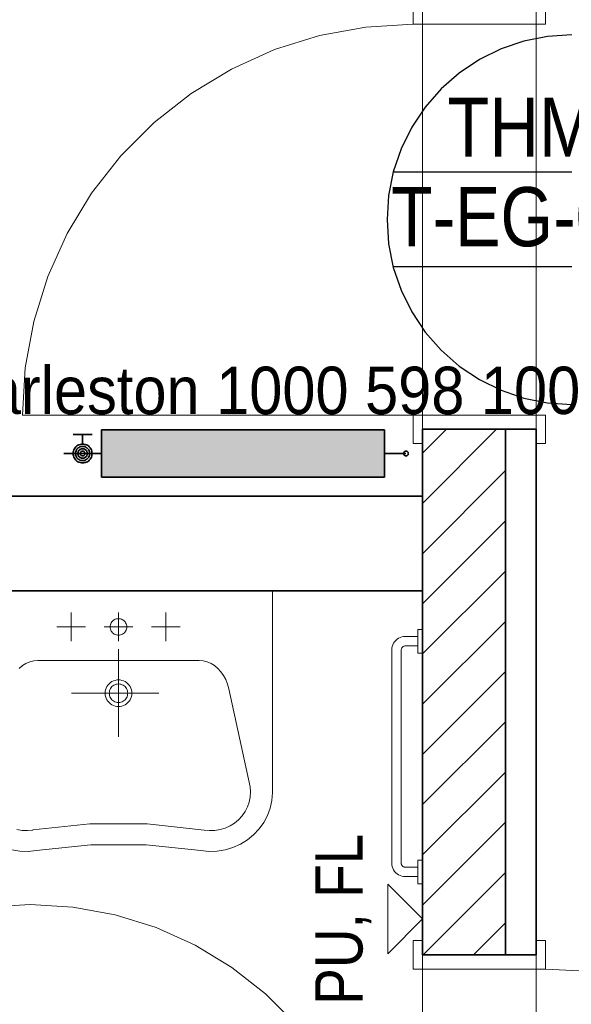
# Model space of a CAD drawing. Extents: x -297 to 573, y -46 to 548.
# Tile 10 of 188: x 17 to 40, y 128 to 170. Entities that reach past the tile are written whole.
import ezdxf
from ezdxf.lldxf.tags import DXFTag

# ---------------------------------------------------------------- set-up
doc = ezdxf.new("R2010")
doc.units = 0
doc.layers.get('0').update_dxf_attribs({"lineweight": 35})
for name, color, linetype, lineweight in [('5_EG-BESTAND', 7, 'Continuous', 25), ('5_EG-HLSE', 7, 'Continuous', 25), ('5_EG-NEU', 7, 'Continuous', 25), ('5_EG-SCHRAFF-FILL', 7, 'Continuous', 25), ('5_EG-TÜRSTEMPEL', 7, 'Continuous', 25), ('5_EG-WANDFLÄCHENMATERIAL', 7, 'Continuous', 25), ('H_Heizkoerpertext', 7, 'Continuous', 35)]:
    doc.layers.add(name, color=color, linetype=linetype, lineweight=lineweight)
for name, color, linetype, lineweight, true_color in [('H_Heizkoerper', 1, 'Continuous', 35, 0xff0000), ('H_Heizkoerperflaeche', 7, 'Continuous', 35, 0xc0c0c0), ('H_Ruecklauf', 5, 'Continuous', 35, 0x0000ff), ('H_Vorlauf', 1, 'Continuous', 35, 0xff0000)]:
    doc.layers.add(name, color=color, linetype=linetype, lineweight=lineweight, true_color=true_color)
doc.styles.get("Standard").update_dxf_attribs({"font": 'arial.ttf'})
tags = doc.linetypes.add('ALL_S14', pattern=[0.002, 0.001, -0.001]).pattern_tags.tags
tags[6:7] = [DXFTag(74, 4), DXFTag(75, 0), DXFTag(340, '0'), DXFTag(46, 1.0), DXFTag(50, 0.0), DXFTag(44, 0.0), DXFTag(45, 0.0)]
tags[4:5] = [DXFTag(74, 4), DXFTag(75, 0), DXFTag(340, '0'), DXFTag(46, 1.0), DXFTag(50, 0.0), DXFTag(44, 0.0), DXFTag(45, 0.0)]
tags = doc.linetypes.add('PUNKT2_S9', pattern=[0.0005, 0, -0.0005]).pattern_tags.tags
tags[6:7] = [DXFTag(74, 4), DXFTag(75, 0), DXFTag(340, '0'), DXFTag(46, 1.0), DXFTag(50, 0.0), DXFTag(44, 0.0), DXFTag(45, 0.0)]
tags[4:5] = [DXFTag(74, 4), DXFTag(75, 0), DXFTag(340, '0'), DXFTag(46, 1.0), DXFTag(50, 0.0), DXFTag(44, 0.0), DXFTag(45, 0.0)]

# ---------------------------------------------------------------- blocks, each defined once
blk = doc.blocks.new('Referenz-A07ALD4Q1N', base_point=(-101.907, -12.836))
at = {"layer": '5_EG-BESTAND', "color": 0, "linetype": 'ALL_S14', "lineweight": 13, "ltscale": 0.13}
for p, q in [((34.102, 234.018), (34.102, 38.397)), ((38.902, 234.018), (38.902, 38.336))]:
    blk.add_line(p, q, dxfattribs=at)
at = {"layer": '5_EG-HLSE', "color": 0, "lineweight": 13}
for p, q in [((20.541, 152.713), (32.502, 152.713)), ((20.541, 150.713), (20.541, 152.713)), ((32.502, 152.713), (32.502, 150.713)), ((20.541, 150.713), (32.502, 150.713)), ((14.758, 145.913), (27.757, 145.913)), ((27.757, 145.913), (27.757, 137.4)), ((19.257, 145.001), (19.257, 143.783)), ((21.082, 144.695), (21.044, 144.67)), ((21.082, 144.695), (21.044, 144.67)), ((21.082, 144.695), (21.044, 144.67)), ((21.123, 144.715), (21.082, 144.695)), ((21.123, 144.715), (21.082, 144.695)), ((21.123, 144.715), (21.082, 144.695)), ((21.167, 144.73), (21.123, 144.715)), ((21.167, 144.73), (21.123, 144.715)), ((21.167, 144.73), (21.123, 144.715)), ((21.212, 144.739), (21.167, 144.73)), ((21.212, 144.739), (21.167, 144.73)), ((21.212, 144.739), (21.167, 144.73)), ((21.257, 144.742), (21.212, 144.739)), ((21.257, 144.742), (21.212, 144.739)), ((21.257, 144.742), (21.212, 144.739)), ((21.257, 145.001), (21.257, 143.783)), ((21.303, 144.739), (21.257, 144.742)), ((21.303, 144.739), (21.257, 144.742)), ((21.303, 144.739), (21.257, 144.742)), ((21.348, 144.73), (21.303, 144.739)), ((21.348, 144.73), (21.303, 144.739)), ((21.348, 144.73), (21.303, 144.739)), ((21.391, 144.715), (21.348, 144.73)), ((21.391, 144.715), (21.348, 144.73)), ((21.391, 144.715), (21.348, 144.73)), ((21.432, 144.695), (21.391, 144.715)), ((21.432, 144.695), (21.391, 144.715)), ((21.432, 144.695), (21.391, 144.715)), ((21.47, 144.67), (21.432, 144.695)), ((21.47, 144.67), (21.432, 144.695)), ((21.47, 144.67), (21.432, 144.695)), ((23.257, 145.001), (23.257, 143.783)), ((18.648, 144.392), (19.866, 144.392)), ((21.866, 144.392), (20.648, 144.392)), ((20.91, 144.438), (20.907, 144.392)), ((20.91, 144.438), (20.907, 144.392)), ((20.91, 144.438), (20.907, 144.392)), ((20.907, 144.392), (20.91, 144.346)), ((20.907, 144.392), (20.91, 144.346)), ((20.907, 144.392), (20.91, 144.346)), ((20.919, 144.483), (20.91, 144.438)), ((20.919, 144.483), (20.91, 144.438)), ((20.919, 144.483), (20.91, 144.438)), ((20.91, 144.346), (20.919, 144.302)), ((20.91, 144.346), (20.919, 144.302)), ((20.91, 144.346), (20.919, 144.302)), ((20.934, 144.526), (20.919, 144.483)), ((20.934, 144.526), (20.919, 144.483)), ((20.934, 144.526), (20.919, 144.483)), ((20.919, 144.302), (20.934, 144.258)), ((20.919, 144.302), (20.934, 144.258)), ((20.919, 144.302), (20.934, 144.258)), ((20.954, 144.567), (20.934, 144.526)), ((20.954, 144.567), (20.934, 144.526)), ((20.954, 144.567), (20.934, 144.526)), ((20.98, 144.605), (20.954, 144.567)), ((20.98, 144.605), (20.954, 144.567)), ((20.98, 144.605), (20.954, 144.567)), ((21.01, 144.64), (20.98, 144.605)), ((21.01, 144.64), (20.98, 144.605)), ((21.01, 144.64), (20.98, 144.605)), ((21.044, 144.67), (21.01, 144.64)), ((21.044, 144.67), (21.01, 144.64)), ((21.044, 144.67), (21.01, 144.64)), ((21.505, 144.64), (21.47, 144.67)), ((21.505, 144.64), (21.47, 144.67)), ((21.505, 144.64), (21.47, 144.67)), ((21.535, 144.605), (21.505, 144.64)), ((21.535, 144.605), (21.505, 144.64)), ((21.535, 144.605), (21.505, 144.64)), ((21.56, 144.567), (21.535, 144.605)), ((21.56, 144.567), (21.535, 144.605)), ((21.56, 144.567), (21.535, 144.605)), ((21.581, 144.526), (21.56, 144.567)), ((21.581, 144.526), (21.56, 144.567)), ((21.581, 144.526), (21.56, 144.567)), ((21.595, 144.483), (21.581, 144.526)), ((21.595, 144.483), (21.581, 144.526)), ((21.595, 144.483), (21.581, 144.526)), ((21.581, 144.258), (21.595, 144.302)), ((21.581, 144.258), (21.595, 144.302)), ((21.581, 144.258), (21.595, 144.302)), ((21.604, 144.438), (21.595, 144.483)), ((21.604, 144.438), (21.595, 144.483)), ((21.604, 144.438), (21.595, 144.483)), ((21.595, 144.302), (21.604, 144.346)), ((21.595, 144.302), (21.604, 144.346)), ((21.595, 144.302), (21.604, 144.346)), ((21.607, 144.392), (21.604, 144.438)), ((21.607, 144.392), (21.604, 144.438)), ((21.607, 144.392), (21.604, 144.438)), ((21.604, 144.346), (21.607, 144.392)), ((21.604, 144.346), (21.607, 144.392)), ((21.604, 144.346), (21.607, 144.392)), ((23.866, 144.392), (22.648, 144.392)), ((33.902, 144.287), (33.902, 143.287)), ((34.101, 144.287), (33.902, 144.287)), ((34.101, 144.287), (34.101, 143.287)), ((20.934, 144.258), (20.954, 144.217)), ((20.934, 144.258), (20.954, 144.217)), ((20.934, 144.258), (20.954, 144.217)), ((20.954, 144.217), (20.98, 144.179)), ((20.954, 144.217), (20.98, 144.179)), ((20.954, 144.217), (20.98, 144.179)), ((20.98, 144.179), (21.01, 144.145)), ((20.98, 144.179), (21.01, 144.145)), ((20.98, 144.179), (21.01, 144.145)), ((21.01, 144.145), (21.044, 144.114)), ((21.01, 144.145), (21.044, 144.114)), ((21.01, 144.145), (21.044, 144.114)), ((21.044, 144.114), (21.082, 144.089)), ((21.044, 144.114), (21.082, 144.089)), ((21.044, 144.114), (21.082, 144.089)), ((21.082, 144.089), (21.123, 144.069)), ((21.082, 144.089), (21.123, 144.069)), ((21.082, 144.089), (21.123, 144.069)), ((21.123, 144.069), (21.167, 144.054)), ((21.123, 144.069), (21.167, 144.054)), ((21.123, 144.069), (21.167, 144.054)), ((21.167, 144.054), (21.212, 144.045)), ((21.167, 144.054), (21.212, 144.045)), ((21.167, 144.054), (21.212, 144.045)), ((21.212, 144.045), (21.257, 144.042)), ((21.212, 144.045), (21.257, 144.042)), ((21.212, 144.045), (21.257, 144.042)), ((21.257, 144.042), (21.303, 144.045)), ((21.257, 144.042), (21.303, 144.045)), ((21.257, 144.042), (21.303, 144.045)), ((21.303, 144.045), (21.348, 144.054)), ((21.303, 144.045), (21.348, 144.054)), ((21.303, 144.045), (21.348, 144.054)), ((21.348, 144.054), (21.391, 144.069)), ((21.348, 144.054), (21.391, 144.069)), ((21.348, 144.054), (21.391, 144.069)), ((21.391, 144.069), (21.432, 144.089)), ((21.391, 144.069), (21.432, 144.089)), ((21.391, 144.069), (21.432, 144.089)), ((21.432, 144.089), (21.47, 144.114)), ((21.432, 144.089), (21.47, 144.114)), ((21.432, 144.089), (21.47, 144.114)), ((21.47, 144.114), (21.505, 144.145)), ((21.47, 144.114), (21.505, 144.145)), ((21.47, 144.114), (21.505, 144.145)), ((21.505, 144.145), (21.535, 144.179)), ((21.505, 144.145), (21.535, 144.179)), ((21.505, 144.145), (21.535, 144.179)), ((21.535, 144.179), (21.56, 144.217)), ((21.535, 144.179), (21.56, 144.217)), ((21.535, 144.179), (21.56, 144.217)), ((21.56, 144.217), (21.581, 144.258)), ((21.56, 144.217), (21.581, 144.258)), ((21.56, 144.217), (21.581, 144.258)), ((33.024, 143.869), (32.967, 143.82)), ((33.086, 143.911), (33.024, 143.869)), ((33.153, 143.944), (33.086, 143.911)), ((33.223, 143.968), (33.153, 143.944)), ((33.297, 143.982), (33.223, 143.968)), ((33.371, 143.987), (33.297, 143.982)), ((33.371, 143.987), (33.902, 143.987)), ((21.257, 139.754), (21.257, 143.458)), ((32.805, 143.491), (32.8, 143.416)), ((32.82, 143.564), (32.805, 143.491)), ((32.844, 143.635), (32.82, 143.564)), ((32.877, 143.702), (32.844, 143.635)), ((32.918, 143.764), (32.877, 143.702)), ((32.967, 143.82), (32.918, 143.764)), ((33.203, 143.44), (33.201, 143.418)), ((33.207, 143.462), (33.203, 143.44)), ((33.215, 143.483), (33.207, 143.462)), ((33.224, 143.503), (33.215, 143.483)), ((33.237, 143.521), (33.224, 143.503)), ((33.252, 143.538), (33.237, 143.521)), ((33.268, 143.552), (33.252, 143.538)), ((33.287, 143.565), (33.268, 143.552)), ((33.307, 143.575), (33.287, 143.565)), ((33.328, 143.582), (33.307, 143.575)), ((33.35, 143.586), (33.328, 143.582)), ((33.372, 143.587), (33.35, 143.586)), ((33.37, 143.587), (33.902, 143.587)), ((32.8, 143.416), (32.8, 134.418)), ((33.201, 143.416), (33.201, 134.417)), ((33.902, 143.287), (34.101, 143.287)), ((17.196, 142.759), (17.055, 142.641)), ((17.348, 142.853), (17.196, 142.759)), ((17.509, 142.921), (17.348, 142.853)), ((17.675, 142.962), (17.509, 142.921)), ((17.844, 142.976), (17.675, 142.962)), ((24.671, 142.976), (17.844, 142.976)), ((24.84, 142.962), (24.671, 142.976)), ((25.006, 142.921), (24.84, 142.962)), ((25.166, 142.853), (25.006, 142.921)), ((25.318, 142.759), (25.166, 142.853)), ((25.459, 142.641), (25.318, 142.759)), ((25.587, 142.501), (25.459, 142.641)), ((25.699, 142.342), (25.587, 142.501)), ((25.793, 142.166), (25.699, 142.342)), ((20.738, 141.808), (20.714, 141.739)), ((20.77, 141.874), (20.738, 141.808)), ((20.811, 141.935), (20.77, 141.874)), ((20.86, 141.991), (20.811, 141.935)), ((20.915, 142.039), (20.86, 141.991)), ((20.92, 141.788), (20.897, 141.742)), ((20.976, 142.08), (20.915, 142.039)), ((20.948, 141.83), (20.92, 141.788)), ((20.982, 141.869), (20.948, 141.83)), ((21.042, 142.113), (20.976, 142.08)), ((21.02, 141.902), (20.982, 141.869)), ((21.062, 141.931), (21.02, 141.902)), ((21.112, 142.136), (21.042, 142.113)), ((21.108, 141.953), (21.062, 141.931)), ((21.156, 141.97), (21.108, 141.953)), ((21.184, 142.151), (21.112, 142.136)), ((21.206, 141.98), (21.156, 141.97)), ((21.257, 142.155), (21.184, 142.151)), ((21.257, 141.983), (21.206, 141.98)), ((21.331, 142.151), (21.257, 142.155)), ((21.308, 141.98), (21.257, 141.983)), ((21.358, 141.97), (21.308, 141.98)), ((21.403, 142.136), (21.331, 142.151)), ((21.407, 141.953), (21.358, 141.97)), ((21.473, 142.113), (21.403, 142.136)), ((21.452, 141.931), (21.407, 141.953)), ((21.495, 141.902), (21.452, 141.931)), ((21.539, 142.08), (21.473, 142.113)), ((21.533, 141.869), (21.495, 141.902)), ((21.567, 141.83), (21.533, 141.869)), ((21.6, 142.039), (21.539, 142.08)), ((21.595, 141.788), (21.567, 141.83)), ((21.618, 141.742), (21.595, 141.788)), ((21.655, 141.991), (21.6, 142.039)), ((21.704, 141.935), (21.655, 141.991)), ((21.745, 141.874), (21.704, 141.935)), ((21.777, 141.808), (21.745, 141.874)), ((21.801, 141.739), (21.777, 141.808)), ((25.868, 141.976), (25.793, 142.166)), ((25.923, 141.775), (25.868, 141.976)), ((26.82, 137.637), (25.923, 141.775)), ((19.272, 141.593), (22.968, 141.593)), ((20.7, 141.666), (20.695, 141.593)), ((20.695, 141.593), (20.7, 141.519)), ((20.714, 141.739), (20.7, 141.666)), ((20.7, 141.519), (20.714, 141.447)), ((20.714, 141.447), (20.738, 141.378)), ((20.738, 141.378), (20.77, 141.312)), ((20.871, 141.644), (20.867, 141.593)), ((20.867, 141.593), (20.871, 141.542)), ((20.881, 141.694), (20.871, 141.644)), ((20.871, 141.542), (20.881, 141.492)), ((20.897, 141.742), (20.881, 141.694)), ((20.881, 141.492), (20.897, 141.444)), ((20.897, 141.444), (20.92, 141.398)), ((20.92, 141.398), (20.948, 141.356)), ((20.948, 141.356), (20.982, 141.317)), ((21.533, 141.317), (21.567, 141.356)), ((21.567, 141.356), (21.595, 141.398)), ((21.595, 141.398), (21.618, 141.444)), ((21.634, 141.694), (21.618, 141.742)), ((21.618, 141.444), (21.634, 141.492)), ((21.644, 141.644), (21.634, 141.694)), ((21.634, 141.492), (21.644, 141.542)), ((21.647, 141.593), (21.644, 141.644)), ((21.644, 141.542), (21.647, 141.593)), ((21.745, 141.312), (21.777, 141.378)), ((21.777, 141.378), (21.801, 141.447)), ((21.815, 141.666), (21.801, 141.739)), ((21.801, 141.447), (21.815, 141.519)), ((21.82, 141.593), (21.815, 141.666)), ((21.815, 141.519), (21.82, 141.593)), ((20.77, 141.312), (20.811, 141.25)), ((20.811, 141.25), (20.86, 141.195)), ((20.86, 141.195), (20.915, 141.147)), ((20.915, 141.147), (20.976, 141.106)), ((20.976, 141.106), (21.042, 141.073)), ((20.982, 141.317), (21.02, 141.284)), ((21.02, 141.284), (21.062, 141.255)), ((21.042, 141.073), (21.112, 141.05)), ((21.062, 141.255), (21.108, 141.233)), ((21.108, 141.233), (21.156, 141.216)), ((21.112, 141.05), (21.184, 141.035)), ((21.156, 141.216), (21.206, 141.206)), ((21.184, 141.035), (21.257, 141.03)), ((21.206, 141.206), (21.257, 141.203)), ((21.257, 141.203), (21.308, 141.206)), ((21.257, 141.03), (21.331, 141.035)), ((21.308, 141.206), (21.358, 141.216)), ((21.331, 141.035), (21.403, 141.05)), ((21.358, 141.216), (21.407, 141.233)), ((21.403, 141.05), (21.473, 141.073)), ((21.407, 141.233), (21.452, 141.255)), ((21.452, 141.255), (21.495, 141.284)), ((21.473, 141.073), (21.539, 141.106)), ((21.495, 141.284), (21.533, 141.317)), ((21.539, 141.106), (21.6, 141.147)), ((21.6, 141.147), (21.655, 141.195)), ((21.655, 141.195), (21.704, 141.25)), ((21.704, 141.25), (21.745, 141.312)), ((26.838, 137.425), (26.819, 137.641)), ((26.784, 136.994), (26.826, 137.208)), ((26.826, 137.208), (26.838, 137.425)), ((27.734, 137.069), (27.757, 137.4)), ((26.612, 136.593), (26.712, 136.788)), ((26.712, 136.788), (26.784, 136.994)), ((27.665, 136.743), (27.734, 137.069)), ((26.334, 136.251), (26.485, 136.413)), ((26.485, 136.413), (26.612, 136.593)), ((27.395, 136.133), (27.551, 136.43)), ((27.551, 136.43), (27.665, 136.743)), ((20.049, 136.082), (17.645, 135.817)), ((22.468, 136.082), (20.049, 136.082)), ((24.871, 135.816), (22.468, 136.082)), ((25.764, 135.901), (25.97, 135.992)), ((25.97, 135.992), (26.161, 136.11)), ((26.161, 136.11), (26.334, 136.251)), ((27.199, 135.86), (27.395, 136.133)), ((16.967, 135.836), (17.191, 135.8)), ((17.191, 135.8), (17.418, 135.794)), ((17.418, 135.794), (17.644, 135.816)), ((17.644, 135.816), (17.646, 135.817)), ((24.871, 135.816), (25.097, 135.794)), ((25.097, 135.794), (25.324, 135.8)), ((25.324, 135.8), (25.547, 135.836)), ((25.547, 135.836), (25.764, 135.901)), ((26.702, 135.399), (26.966, 135.613)), ((26.966, 135.613), (27.199, 135.86)), ((20.096, 135.193), (17.786, 134.948)), ((22.42, 135.193), (20.096, 135.193)), ((24.73, 134.947), (22.42, 135.193)), ((26.095, 135.08), (26.409, 135.22)), ((26.409, 135.22), (26.702, 135.399)), ((16.751, 134.982), (17.093, 134.926)), ((17.093, 134.926), (17.439, 134.915)), ((17.439, 134.915), (17.784, 134.947)), ((17.784, 134.947), (17.786, 134.948)), ((24.73, 134.947), (25.075, 134.915)), ((25.075, 134.915), (25.422, 134.926)), ((25.422, 134.926), (25.764, 134.982)), ((25.764, 134.982), (26.095, 135.08)), ((32.8, 134.418), (32.805, 134.344)), ((32.805, 134.344), (32.82, 134.27)), ((33.201, 134.417), (33.203, 134.395)), ((33.203, 134.395), (33.207, 134.373)), ((33.207, 134.373), (33.215, 134.352)), ((33.215, 134.352), (33.224, 134.332)), ((33.224, 134.332), (33.237, 134.313)), ((33.237, 134.313), (33.252, 134.296)), ((33.252, 134.296), (33.268, 134.282)), ((33.902, 134.547), (34.101, 134.547)), ((33.902, 133.547), (33.902, 134.547)), ((34.101, 134.547), (34.101, 133.547)), ((32.82, 134.27), (32.844, 134.2)), ((32.844, 134.2), (32.877, 134.133)), ((32.877, 134.133), (32.918, 134.071)), ((32.918, 134.071), (32.967, 134.014)), ((32.967, 134.014), (33.024, 133.965)), ((33.024, 133.965), (33.086, 133.924)), ((33.086, 133.924), (33.153, 133.891)), ((33.153, 133.891), (33.223, 133.867)), ((33.268, 134.282), (33.287, 134.27)), ((33.287, 134.27), (33.307, 134.26)), ((33.307, 134.26), (33.328, 134.253)), ((33.328, 134.253), (33.35, 134.248)), ((33.35, 134.248), (33.372, 134.247)), ((33.37, 134.247), (33.902, 134.247)), ((33.223, 133.867), (33.297, 133.852)), ((33.297, 133.852), (33.371, 133.847)), ((33.371, 133.847), (33.902, 133.847)), ((34.101, 133.547), (33.902, 133.547))]:
    blk.add_line(p, q, dxfattribs=at)
at = {"layer": '5_EG-HLSE', "color": 0, "linetype": 'ALL_S14', "lineweight": 13, "ltscale": 0.13}
for p, q in [((17.526, 132.673), (15.718, 132.563)), ((19.334, 132.563), (17.526, 132.673)), ((21.116, 132.237), (19.334, 132.563)), ((22.845, 131.698), (21.116, 132.237)), ((24.497, 130.955), (22.845, 131.698)), ((26.047, 130.017), (24.497, 130.955)), ((27.473, 128.9), (26.047, 130.017)), ((28.754, 127.62), (27.473, 128.9))]:
    blk.add_line(p, q, dxfattribs=at)
at = {"layer": '5_EG-NEU', "color": 0, "lineweight": 13}
for p, q in [((33.702, 171.039), (33.702, 169.839)), ((39.302, 169.839), (39.302, 171.039)), ((31.713, 169.719), (29.753, 169.36)), ((33.702, 169.839), (31.713, 169.719)), ((33.702, 169.839), (39.302, 169.839)), ((29.753, 169.36), (27.851, 168.767)), ((27.851, 168.767), (26.034, 167.949)), ((26.034, 167.949), (24.328, 166.919)), ((24.328, 166.919), (22.76, 165.69)), ((22.76, 165.69), (21.351, 164.281)), ((21.351, 164.281), (20.122, 162.713)), ((20.122, 162.713), (19.092, 161.007)), ((19.092, 161.007), (18.274, 159.19)), ((18.274, 159.19), (17.681, 157.288)), ((17.681, 157.288), (17.322, 155.328)), ((17.322, 155.328), (17.202, 153.339)), ((33.702, 153.339), (17.201, 153.339)), ((33.702, 152.139), (33.702, 153.339)), ((33.702, 153.339), (39.302, 153.339)), ((39.302, 153.339), (39.302, 152.139)), ((38.902, 152.739), (34.101, 152.739)), ((34.101, 152.739), (34.101, 152.139)), ((38.902, 152.139), (38.902, 152.739)), ((34.101, 152.139), (33.702, 152.139)), ((39.302, 152.139), (38.902, 152.139)), ((33.702, 131.147), (33.702, 129.947)), ((34.101, 131.147), (33.702, 131.147)), ((34.101, 130.547), (34.101, 131.147)), ((39.302, 131.147), (38.902, 131.147)), ((38.902, 131.147), (38.902, 130.547)), ((39.302, 129.947), (39.302, 131.147)), ((38.902, 130.547), (34.101, 130.547)), ((33.702, 129.947), (39.302, 129.947)), ((41.429, 129.828), (39.302, 129.947))]:
    blk.add_line(p, q, dxfattribs=at)
at = {"layer": '5_EG-NEU', "color": 0, "linetype": 'PUNKT2_S9', "lineweight": 13, "ltscale": 0.13}
for p, q in [((34.101, 169.839), (34.101, 153.339)), ((38.902, 169.839), (38.902, 153.339)), ((34.101, 129.947), (34.101, 110.947)), ((38.902, 129.947), (38.902, 110.947))]:
    blk.add_line(p, q, dxfattribs=at)
at = {"layer": '5_EG-NEU', "color": 0, "lineweight": 35}
for p, q in [((38.902, 152.739), (34.101, 152.739)), ((34.101, 152.739), (34.101, 145.913)), ((37.602, 152.739), (37.602, 130.547)), ((38.902, 130.547), (38.902, 152.739)), ((6.475, 149.913), (34.101, 149.913)), ((-13.725, 145.913), (34.101, 145.913)), ((34.101, 145.913), (34.101, 130.547)), ((34.101, 130.547), (38.902, 130.547))]:
    blk.add_line(p, q, dxfattribs=at)
at = {"layer": '5_EG-SCHRAFF-FILL', "color": 0, "lineweight": 13}
for p, q in [((34.11, 149.62), (37.229, 152.739)), ((34.111, 151.743), (35.108, 152.739)), ((34.109, 147.498), (37.602, 150.99)), ((34.108, 145.376), (37.602, 148.869)), ((34.107, 143.253), (37.602, 146.748)), ((34.106, 141.131), (37.602, 144.626)), ((34.105, 139.009), (37.602, 142.505)), ((34.104, 136.887), (37.602, 140.384)), ((34.103, 134.764), (37.602, 138.262)), ((34.103, 132.642), (37.602, 136.141)), ((34.129, 130.547), (37.602, 134.02)), ((36.25, 130.547), (37.602, 131.898))]:
    blk.add_line(p, q, dxfattribs=at)
at = {"layer": '5_EG-TÜRSTEMPEL', "color": 0, "lineweight": -2}
for p, q in [((39.383, 169.323), (38.383, 169.124)), ((40.402, 169.389), (39.383, 169.323)), ((37.417, 168.796), (36.502, 168.344)), ((38.383, 169.124), (37.417, 168.796)), ((36.502, 168.344), (35.653, 167.778)), ((35.653, 167.778), (34.886, 167.105)), ((34.886, 167.105), (34.213, 166.338)), ((34.213, 166.338), (33.647, 165.489)), ((33.647, 165.489), (33.195, 164.574)), ((33.195, 164.574), (32.867, 163.608)), ((32.867, 163.608), (32.668, 162.608)), ((40.402, 163.589), (32.862, 163.589)), ((32.668, 162.608), (32.602, 161.589)), ((32.602, 161.589), (32.668, 160.571)), ((32.668, 160.571), (32.867, 159.571)), ((40.402, 159.589), (32.862, 159.589)), ((32.867, 159.571), (33.195, 158.605)), ((33.195, 158.605), (33.647, 157.689)), ((33.647, 157.689), (34.213, 156.841)), ((34.213, 156.841), (34.886, 156.074)), ((34.886, 156.074), (35.653, 155.401)), ((35.653, 155.401), (36.502, 154.834)), ((36.502, 154.834), (37.417, 154.383)), ((37.417, 154.383), (38.383, 154.055)), ((38.383, 154.055), (39.383, 153.856)), ((39.383, 153.856), (40.402, 153.789))]:
    blk.add_line(p, q, dxfattribs=at)
at = {"layer": '5_EG-WANDFLÄCHENMATERIAL', "color": 0, "lineweight": 18}
for p, q in [((34.102, 132.062), (32.631, 133.533)), ((32.631, 133.533), (32.631, 130.591)), ((34.102, 132.062), (32.631, 130.591))]:
    blk.add_line(p, q, dxfattribs=at)
at = {"layer": '5_EG-TÜRSTEMPEL', "color": 0, "lineweight": -2, "char_height": 2.5, "attachment_point": 1}
for s, insert in [('{\\W0.83;\\fArial;THMsuz}', (35.156, 166.741)), ('{\\W0.82;\\fArial;T-EG-07.01}', (32.78, 162.963))]:
    blk.add_mtext(s, dxfattribs=dict(at, insert=insert))
at = {"layer": '5_EG-WANDFLÄCHENMATERIAL', "color": 0, "lineweight": 18, "char_height": 2, "attachment_point": 1, "rotation": 90.0039}
for s, insert in [('{\\W0.83;\\fArial;FL}', (29.568, 132.952)), ('{\\W0.83;\\fArial;PU,}', (29.568, 128.437))]:
    blk.add_mtext(s, dxfattribs=dict(at, insert=insert))
blk = doc.blocks.new('Heizkörper-A07ALD4U1N', base_point=(11.127, 149.314))
at = {"color": 0, "linetype": 'ByBlock', "lineweight": -2, "ltscale": 0.35}
for p, q in [((20.542, 150.713), (20.542, 152.713)), ((20.542, 152.713), (32.502, 152.713)), ((32.502, 152.713), (32.502, 150.713)), ((32.502, 150.713), (20.542, 150.713))]:
    blk.add_line(p, q, dxfattribs=at)
at = {"layer": 'H_Heizkoerperflaeche', "linetype": 'ByBlock', "lineweight": -2, "ltscale": 0.35}
for points in [[(20.542, 150.713), (32.502, 150.713), (20.542, 152.713)], [(32.502, 150.713), (20.542, 152.713), (32.502, 152.713)]]:
    blk.add_solid(points, dxfattribs=at)
at = {"layer": 'H_Ruecklauf', "linetype": 'ByBlock', "lineweight": -2, "ltscale": 0.35}
for p, q in [((33.309, 151.752), (33.305, 151.739)), ((33.315, 151.763), (33.309, 151.752)), ((33.322, 151.774), (33.315, 151.763)), ((33.331, 151.784), (33.322, 151.774)), ((33.341, 151.793), (33.331, 151.784)), ((33.352, 151.8), (33.341, 151.793)), ((33.363, 151.806), (33.352, 151.8)), ((33.376, 151.81), (33.363, 151.806)), ((33.388, 151.812), (33.376, 151.81)), ((33.402, 151.813), (33.388, 151.812)), ((33.415, 151.812), (33.402, 151.813)), ((33.427, 151.81), (33.415, 151.812)), ((33.44, 151.806), (33.427, 151.81)), ((33.452, 151.8), (33.44, 151.806)), ((33.462, 151.793), (33.452, 151.8)), ((33.472, 151.784), (33.462, 151.793)), ((33.481, 151.774), (33.472, 151.784)), ((33.488, 151.763), (33.481, 151.774)), ((33.494, 151.752), (33.488, 151.763)), ((33.498, 151.739), (33.494, 151.752)), ((32.502, 151.713), (33.402, 151.713)), ((33.305, 151.739), (33.302, 151.726)), ((33.302, 151.726), (33.302, 151.713)), ((33.302, 151.713), (33.302, 151.7)), ((33.302, 151.7), (33.305, 151.687)), ((33.305, 151.687), (33.309, 151.675)), ((33.309, 151.675), (33.315, 151.663)), ((33.315, 151.663), (33.322, 151.652)), ((33.322, 151.652), (33.331, 151.643)), ((33.331, 151.643), (33.341, 151.634)), ((33.341, 151.634), (33.352, 151.627)), ((33.352, 151.627), (33.363, 151.621)), ((33.363, 151.621), (33.376, 151.617)), ((33.376, 151.617), (33.388, 151.614)), ((33.388, 151.614), (33.402, 151.613)), ((33.402, 151.613), (33.415, 151.614)), ((33.415, 151.614), (33.427, 151.617)), ((33.427, 151.617), (33.44, 151.621)), ((33.44, 151.621), (33.452, 151.627)), ((33.452, 151.627), (33.462, 151.634)), ((33.462, 151.634), (33.472, 151.643)), ((33.472, 151.643), (33.481, 151.652)), ((33.481, 151.652), (33.488, 151.663)), ((33.488, 151.663), (33.494, 151.675)), ((33.494, 151.675), (33.498, 151.687)), ((33.501, 151.726), (33.498, 151.739)), ((33.498, 151.687), (33.501, 151.7)), ((33.502, 151.713), (33.501, 151.726)), ((33.501, 151.7), (33.502, 151.713))]:
    blk.add_line(p, q, dxfattribs=at)
at = {"layer": 'H_Vorlauf', "color": 0, "linetype": 'ByBlock', "lineweight": -2, "ltscale": 0.35}
for p, q in [((19.342, 152.513), (20.142, 152.513)), ((19.742, 152.113), (19.742, 152.513)), ((19.345, 151.766), (19.342, 151.713)), ((19.355, 151.817), (19.345, 151.766)), ((19.372, 151.866), (19.355, 151.817)), ((19.395, 151.913), (19.372, 151.866)), ((19.424, 151.957), (19.395, 151.913)), ((19.459, 151.996), (19.424, 151.957)), ((19.444, 151.752), (19.442, 151.713)), ((19.452, 151.791), (19.444, 151.752)), ((19.464, 151.828), (19.452, 151.791)), ((19.498, 152.031), (19.459, 151.996)), ((19.482, 151.863), (19.464, 151.828)), ((19.504, 151.896), (19.482, 151.863)), ((19.542, 152.06), (19.498, 152.031)), ((19.529, 151.925), (19.504, 151.896)), ((19.559, 151.951), (19.529, 151.925)), ((19.588, 152.083), (19.542, 152.06)), ((19.548, 151.765), (19.543, 151.739)), ((19.557, 151.79), (19.548, 151.765)), ((19.568, 151.813), (19.557, 151.79)), ((19.592, 151.973), (19.559, 151.951)), ((19.583, 151.835), (19.568, 151.813)), ((19.6, 151.855), (19.583, 151.835)), ((19.638, 152.1), (19.588, 152.083)), ((19.627, 151.991), (19.592, 151.973)), ((19.62, 151.872), (19.6, 151.855)), ((19.642, 151.887), (19.62, 151.872)), ((19.664, 152.003), (19.627, 151.991)), ((19.689, 152.11), (19.638, 152.1)), ((19.665, 151.898), (19.642, 151.887)), ((19.649, 151.752), (19.645, 151.739)), ((19.655, 151.763), (19.649, 151.752)), ((19.662, 151.774), (19.655, 151.763)), ((19.671, 151.784), (19.662, 151.774)), ((19.702, 152.011), (19.664, 152.003)), ((19.69, 151.907), (19.665, 151.898)), ((19.681, 151.793), (19.671, 151.784)), ((19.692, 151.8), (19.681, 151.793)), ((19.742, 152.113), (19.689, 152.11)), ((19.715, 151.912), (19.69, 151.907)), ((19.703, 151.806), (19.692, 151.8)), ((19.742, 152.013), (19.702, 152.011)), ((19.716, 151.81), (19.703, 151.806)), ((19.742, 151.913), (19.715, 151.912)), ((19.728, 151.812), (19.716, 151.81)), ((19.742, 151.813), (19.728, 151.812)), ((19.794, 152.11), (19.742, 152.113)), ((19.781, 152.011), (19.742, 152.013)), ((19.768, 151.912), (19.742, 151.913)), ((19.755, 151.812), (19.742, 151.813)), ((19.767, 151.81), (19.755, 151.812)), ((19.78, 151.806), (19.767, 151.81)), ((19.793, 151.907), (19.768, 151.912)), ((19.792, 151.8), (19.78, 151.806)), ((19.819, 152.003), (19.781, 152.011)), ((19.802, 151.793), (19.792, 151.8)), ((19.818, 151.898), (19.793, 151.907)), ((19.845, 152.1), (19.794, 152.11)), ((19.812, 151.784), (19.802, 151.793)), ((19.821, 151.774), (19.812, 151.784)), ((19.842, 151.887), (19.818, 151.898)), ((19.856, 151.991), (19.819, 152.003)), ((19.828, 151.763), (19.821, 151.774)), ((19.834, 151.752), (19.828, 151.763)), ((19.838, 151.739), (19.834, 151.752)), ((19.863, 151.872), (19.842, 151.887)), ((19.895, 152.083), (19.845, 152.1)), ((19.892, 151.973), (19.856, 151.991)), ((19.883, 151.855), (19.863, 151.872)), ((19.9, 151.835), (19.883, 151.855)), ((19.924, 151.951), (19.892, 151.973)), ((19.942, 152.06), (19.895, 152.083)), ((19.915, 151.813), (19.9, 151.835)), ((19.926, 151.79), (19.915, 151.813)), ((19.954, 151.925), (19.924, 151.951)), ((19.935, 151.765), (19.926, 151.79)), ((19.94, 151.739), (19.935, 151.765)), ((19.985, 152.031), (19.942, 152.06)), ((19.98, 151.896), (19.954, 151.925)), ((20.001, 151.863), (19.98, 151.896)), ((20.024, 151.996), (19.985, 152.031)), ((20.019, 151.828), (20.001, 151.863)), ((20.031, 151.791), (20.019, 151.828)), ((20.059, 151.957), (20.024, 151.996)), ((20.039, 151.752), (20.031, 151.791)), ((20.042, 151.713), (20.039, 151.752)), ((20.088, 151.913), (20.059, 151.957)), ((20.111, 151.866), (20.088, 151.913)), ((20.128, 151.817), (20.111, 151.866)), ((20.138, 151.766), (20.128, 151.817)), ((20.142, 151.713), (20.138, 151.766)), ((20.542, 151.713), (18.942, 151.713)), ((19.342, 151.713), (19.345, 151.661)), ((19.345, 151.661), (19.355, 151.61)), ((19.355, 151.61), (19.372, 151.56)), ((19.372, 151.56), (19.395, 151.513)), ((19.395, 151.513), (19.424, 151.47)), ((19.424, 151.47), (19.459, 151.43)), ((19.442, 151.713), (19.444, 151.674)), ((19.444, 151.674), (19.452, 151.636)), ((19.452, 151.636), (19.464, 151.599)), ((19.459, 151.43), (19.498, 151.396)), ((19.464, 151.599), (19.482, 151.563)), ((19.482, 151.563), (19.504, 151.531)), ((19.498, 151.396), (19.542, 151.367)), ((19.504, 151.531), (19.529, 151.501)), ((19.529, 151.501), (19.559, 151.475)), ((19.543, 151.739), (19.542, 151.713)), ((19.542, 151.713), (19.543, 151.687)), ((19.542, 151.367), (19.588, 151.344)), ((19.543, 151.687), (19.548, 151.662)), ((19.548, 151.662), (19.557, 151.637)), ((19.557, 151.637), (19.568, 151.613)), ((19.559, 151.475), (19.592, 151.454)), ((19.568, 151.613), (19.583, 151.592)), ((19.583, 151.592), (19.6, 151.572)), ((19.588, 151.344), (19.638, 151.327)), ((19.592, 151.454), (19.627, 151.436)), ((19.6, 151.572), (19.62, 151.555)), ((19.62, 151.555), (19.642, 151.54)), ((19.627, 151.436), (19.664, 151.424)), ((19.645, 151.739), (19.642, 151.726)), ((19.642, 151.726), (19.642, 151.713)), ((19.642, 151.713), (19.642, 151.7)), ((19.642, 151.7), (19.645, 151.687)), ((19.642, 151.54), (19.665, 151.529)), ((19.645, 151.687), (19.649, 151.675)), ((19.649, 151.675), (19.655, 151.663)), ((19.655, 151.663), (19.662, 151.652)), ((19.662, 151.652), (19.671, 151.643)), ((19.664, 151.424), (19.702, 151.416)), ((19.665, 151.529), (19.69, 151.52)), ((19.671, 151.643), (19.681, 151.634)), ((19.681, 151.634), (19.692, 151.627)), ((19.69, 151.52), (19.715, 151.515)), ((19.692, 151.627), (19.703, 151.621)), ((19.702, 151.416), (19.742, 151.413)), ((19.703, 151.621), (19.716, 151.617)), ((19.715, 151.515), (19.742, 151.513)), ((19.716, 151.617), (19.728, 151.614)), ((19.728, 151.614), (19.742, 151.613)), ((19.742, 151.613), (19.755, 151.614)), ((19.742, 151.513), (19.768, 151.515)), ((19.742, 151.413), (19.781, 151.416)), ((19.755, 151.614), (19.767, 151.617)), ((19.767, 151.617), (19.78, 151.621)), ((19.768, 151.515), (19.793, 151.52)), ((19.78, 151.621), (19.792, 151.627)), ((19.781, 151.416), (19.819, 151.424)), ((19.792, 151.627), (19.802, 151.634)), ((19.793, 151.52), (19.818, 151.529)), ((19.802, 151.634), (19.812, 151.643)), ((19.812, 151.643), (19.821, 151.652)), ((19.818, 151.529), (19.842, 151.54)), ((19.819, 151.424), (19.856, 151.436)), ((19.821, 151.652), (19.828, 151.663)), ((19.828, 151.663), (19.834, 151.675)), ((19.834, 151.675), (19.838, 151.687)), ((19.841, 151.726), (19.838, 151.739)), ((19.838, 151.687), (19.841, 151.7)), ((19.842, 151.713), (19.841, 151.726)), ((19.841, 151.7), (19.842, 151.713)), ((19.842, 151.54), (19.863, 151.555)), ((19.845, 151.327), (19.895, 151.344)), ((19.856, 151.436), (19.892, 151.454)), ((19.863, 151.555), (19.883, 151.572)), ((19.883, 151.572), (19.9, 151.592)), ((19.892, 151.454), (19.924, 151.475)), ((19.895, 151.344), (19.942, 151.367)), ((19.9, 151.592), (19.915, 151.613)), ((19.915, 151.613), (19.926, 151.637)), ((19.924, 151.475), (19.954, 151.501)), ((19.926, 151.637), (19.935, 151.662)), ((19.935, 151.662), (19.94, 151.687)), ((19.942, 151.713), (19.94, 151.739)), ((19.94, 151.687), (19.942, 151.713)), ((19.942, 151.367), (19.985, 151.396)), ((19.954, 151.501), (19.98, 151.531)), ((19.98, 151.531), (20.001, 151.563)), ((19.985, 151.396), (20.024, 151.43)), ((20.001, 151.563), (20.019, 151.599)), ((20.019, 151.599), (20.031, 151.636)), ((20.024, 151.43), (20.059, 151.47)), ((20.031, 151.636), (20.039, 151.674)), ((20.039, 151.674), (20.042, 151.713)), ((20.059, 151.47), (20.088, 151.513)), ((20.088, 151.513), (20.111, 151.56)), ((20.111, 151.56), (20.128, 151.61)), ((20.128, 151.61), (20.138, 151.661)), ((20.138, 151.661), (20.142, 151.713)), ((19.638, 151.327), (19.689, 151.317)), ((19.689, 151.317), (19.742, 151.313)), ((19.742, 151.313), (19.794, 151.317)), ((19.794, 151.317), (19.845, 151.327))]:
    blk.add_line(p, q, dxfattribs=at)
at = {"layer": 'H_Heizkoerpertext', "linetype": 'ByBlock', "lineweight": -2, "ltscale": 0.35, "insert": (12.526, 155.38), "char_height": 2, "attachment_point": 1}
blk.add_mtext('{\\W0.9;\\fArial;Charleston 1000 598 100}', dxfattribs=at)

msp = doc.modelspace()

# ---------------------------------------------------------------- block references
at = {"color": 251, "lineweight": 25, "ltscale": 0.25, "true_color": 0x585858}
msp.add_blockref('Referenz-A07ALD4Q1N', (-101.907, -12.836), dxfattribs=at)
at = {"layer": 'H_Heizkoerper', "ltscale": 0.35}
msp.add_blockref('Heizkörper-A07ALD4U1N', (11.127, 149.314), dxfattribs=at)

doc.saveas('drawing.dxf')
